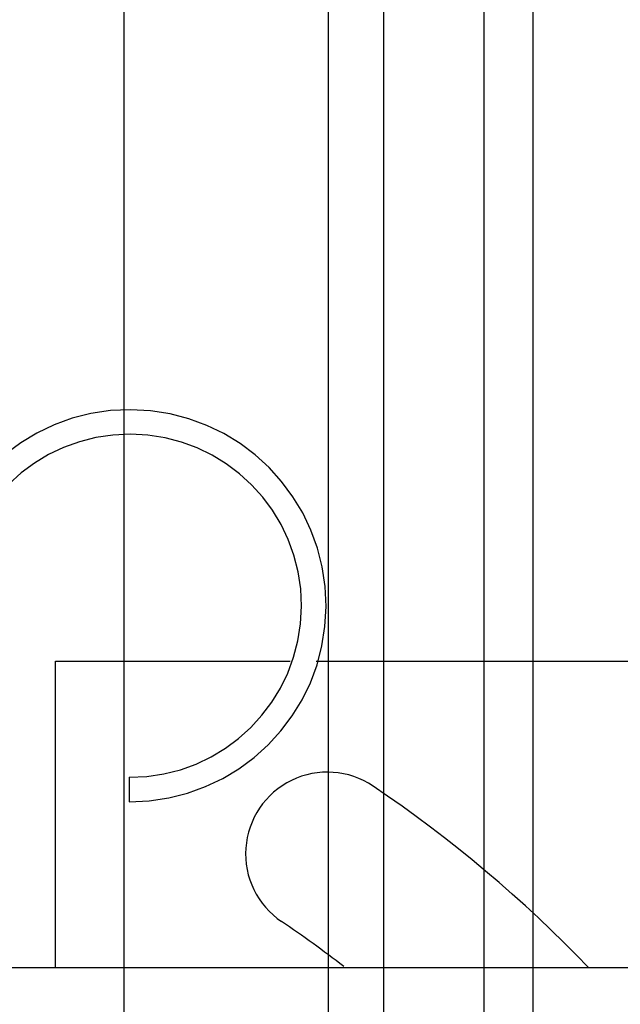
# Model space of a CAD drawing. Header units: millimetres. Extents: x 132157 to 155303, y 33763 to 45643.
# Tile 21 of 256: x 141088 to 141098, y 34860 to 34876. Entities that reach past the tile are written whole.
import ezdxf

# ---------------------------------------------------------------- set-up
doc = ezdxf.new("R2010")
doc.units = ezdxf.units.MM
doc.header["$LTSCALE"] = 20
doc.linetypes.add('ČÁRKOVANÁ2', pattern=[9.525, 6.35, -3.175])
doc.layers.add('PŘEJEZD', color=7, linetype='ČÁRKOVANÁ2')
doc.layers.add('VODÍTKA', color=36, linetype='Continuous')

msp = doc.modelspace()

# ---------------------------------------------------------------- linework, layer by layer
at = {"layer": 'PŘEJEZD'}
for p, q in [((141096.5031, 34941.6316), (141096.5031, 34479.8449)), ((141094.0631, 34894.0716), (141094.0631, 34527.4049)), ((141095.7031, 34894.0716), (141095.7031, 34527.4049))]:
    msp.add_line(p, q, dxfattribs=at)
at = {"layer": 'PŘEJEZD', "ltscale": 0.5}
for p, q in [((141088.7111, 34865.9255), (141092.5401, 34865.9255)), ((141088.7111, 34860.9255), (141088.7111, 34865.9255)), ((141092.9675, 34865.9255), (141098.4444, 34865.9255)), ((141089.9175, 34864.0318), (141089.9161, 34863.6318)), ((141073.3698, 34860.9255), (141100.0365, 34860.9255))]:
    msp.add_line(p, q, dxfattribs=at)
for centre, radius, start, end in [((141089.927, 34866.8318), 3.2, 269.80544, 179.80544), ((141089.927, 34866.8318), 2.8, 269.80544, 179.80544), ((141093.148, 34862.7826), 1.3333, 56, 236), ((141081.7778, 34845.9255), 21.6667, 43.82178, 56), ((141081.7778, 34845.9255), 19, 52.22811, 56)]:
    msp.add_arc(centre, radius, start, end, dxfattribs=at)
at = {"layer": 'VODÍTKA', "ltscale": 0.5}
for p, q in [((141089.8365, 34309.2588), (141089.8365, 40699.2588)), ((141093.1698, 34309.2588), (141093.1698, 40699.2588))]:
    msp.add_line(p, q, dxfattribs=at)

doc.saveas('drawing.dxf')
